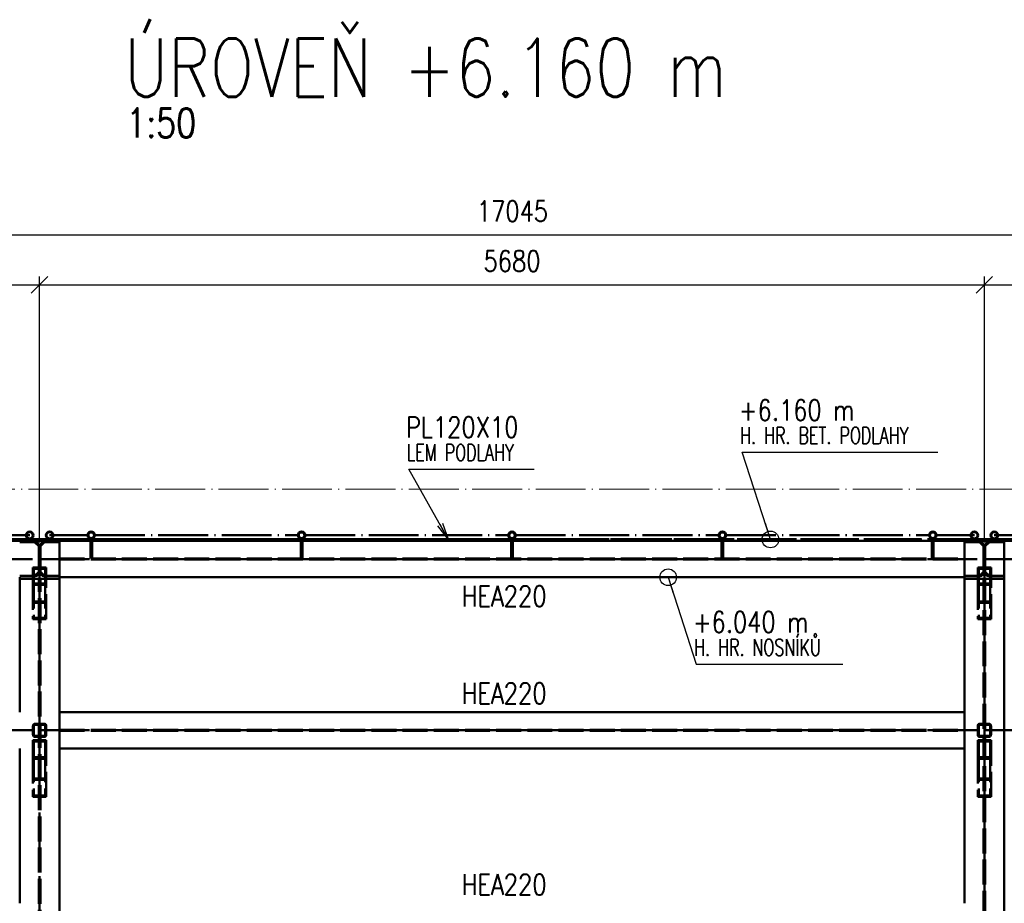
# Paper-space layout 'Layout1' of a CAD drawing. Extents: x -2 to 1033, y -36 to 596.
# Tile 29 of 89: x 183 to 301, y 261 to 367. Entities that reach past the tile are written whole.
import ezdxf

# ---------------------------------------------------------------- set-up
doc = ezdxf.new("R2010")
doc.units = 0
for name, pattern in [('ACAD_ISO02W100', [15, 12, -3]), ('ACAD_ISO04W100', [30.5, 24, -3, 0.5, -3]), ('HP_01_CER_B', [8, 5, -1, 1, -1])]:
    doc.linetypes.add(name, pattern=pattern)
doc.layers.get('0').update_dxf_attribs({"linetype": 'CONTINUOUS'})
doc.layers.get('DEFPOINTS').update_dxf_attribs({"color": 132, "linetype": 'CONTINUOUS'})
for name, color, linetype, lineweight in [('SS_1.ET-HALA_TaO-RASTR', 7, 'HP_01_CER_B', 13), ('SS_2.ET-HALA_TaO-VESTAVBA_A1÷B2-P.NOSNIK', 172, 'CONTINUOUS', 50), ('SS_2.ET-HALA_TaO-VESTAVBA_A1÷B2-PODLAHA_LEM', 102, 'CONTINUOUS', 50), ('SS_2.ET-HALA_TaO-VESTAVBA_A1÷B2-VAZBA', 200, 'CONTINUOUS', 50), ('SS_2.ET-HALA_TaO-VESTAVBA_A1÷B2-ZABRADLI', 30, 'CONTINUOUS', 50), ('SS_KOTY', 3, 'CONTINUOUS', 25), ('SS_NADPIS_7', 6, 'CONTINUOUS', 70), ('SS_POPIS_PROFILU', 13, 'CONTINUOUS', 25), ('SS_SRAFY', 8, 'CONTINUOUS', 18)]:
    doc.layers.add(name, color=color, linetype=linetype, lineweight=lineweight)
doc.styles.add('ROMANS', font='romans.shx', dxfattribs={"width": 0.8})
doc.styles.add('romans.shx', font='romans.shx', dxfattribs={"height": 5})
doc.dimstyles.new('A-1_(2.5)_50AS', dxfattribs={"dimtxt": 2.5, "dimasz": 2, "dimexe": 1, "dimexo": 2, "dimgap": 0, "dimtad": 0, "dimdec": 1, "dimlfac": 50, "dimrnd": 1, "dimtxsty": 'ROMANS', "dimblk1": 'OBLIQUE', "dimblk2": 'OBLIQUE', "dimsah": 1, "dimcen": 2, "dimclrd": 256, "dimclre": 256, "dimclrt": 256, "dimadec": 1, "dimazin": 2, "dimtfac": 0.714286, "dimtdec": 1, "dimtmove": 0, "dimatfit": 3, "dimldrblk": 'OPEN', "dimfxl": 1, "dimtvp": 1.142857, "dimtfill": 1, "dimtolj": 1, "dimlwd": -1, "dimlwe": -1, "dimarcsym": 0})
pattern_1 = [(45, (68.990654, 187.591407), (-0.04490128, 0.04490128), [])]

# ---------------------------------------------------------------- blocks, each defined once
blk = doc.blocks.new('_Oblique')
at = {"color": 0, "linetype": 'ByBlock', "lineweight": -2}
blk.add_line((-0.5, -0.5), (0.5, 0.5), dxfattribs=at)
blk = doc.blocks.new('*D26')
at = {"layer": 'DEFPOINTS', "color": 0, "transparency": 16777216}
for p in [(184.99, 335.36), (71.39, 310.94, -6021.9), (184.99, 302.39, -6039.2)]:
    blk.add_point(p, dxfattribs=at)
at = {"layer": 'SS_KOTY', "transparency": 16777216}
for p, q in [((71.39, 312.94), (71.39, 336.36)), ((184.99, 304.39), (184.99, 336.36)), ((71.39, 335.36), (184.99, 335.36))]:
    blk.add_line(p, q, dxfattribs=at)
at = {"layer": 'SS_KOTY', "transparency": 16777216, "xscale": 2, "yscale": 2, "zscale": 2, "rotation": 180}
blk.add_blockref('_Oblique', (71.39, 335.36), dxfattribs=at)
at = {"layer": 'SS_KOTY', "transparency": 16777216, "xscale": 2, "yscale": 2, "zscale": 2}
blk.add_blockref('_Oblique', (184.99, 335.36), dxfattribs=at)
at = {"layer": 'SS_KOTY', "transparency": 16777216, "insert": (128.19, 338.22), "char_height": 2.5, "attachment_point": 5, "style": 'ROMANS', "bg_fill": 3, "box_fill_scale": 1.1, "bg_fill_color": 256, "bg_fill_true_color": 13158600, "bg_fill_transparency": 0}
blk.add_mtext('\\A1;5680', dxfattribs=at)
blk = doc.blocks.new('_OPEN')
at = {"color": 0, "linetype": 'ByBlock'}
for p, q in [((-1, 0.167), (0, 0)), ((0, 0), (-1, -0.167)), ((0, 0), (-1, 0))]:
    blk.add_line(p, q, dxfattribs=at)
blk = doc.blocks.new('*D27')
at = {"layer": 'DEFPOINTS', "color": 0, "transparency": 16777216}
for p in [(298.59, 335.36), (184.99, 302.39, -6039.2), (298.59, 302.39, -6039.2)]:
    blk.add_point(p, dxfattribs=at)
at = {"layer": 'SS_KOTY', "transparency": 16777216}
for p, q in [((184.99, 304.39), (184.99, 336.36)), ((298.59, 304.39), (298.59, 336.36)), ((184.99, 335.36), (298.59, 335.36))]:
    blk.add_line(p, q, dxfattribs=at)
at = {"layer": 'SS_KOTY', "transparency": 16777216, "xscale": 2, "yscale": 2, "zscale": 2, "rotation": 180}
blk.add_blockref('_Oblique', (184.99, 335.36), dxfattribs=at)
at = {"layer": 'SS_KOTY', "transparency": 16777216, "xscale": 2, "yscale": 2, "zscale": 2}
blk.add_blockref('_Oblique', (298.59, 335.36), dxfattribs=at)
at = {"layer": 'SS_KOTY', "transparency": 16777216, "insert": (241.79, 338.22), "char_height": 2.5, "attachment_point": 5, "style": 'ROMANS', "bg_fill": 3, "box_fill_scale": 1.1, "bg_fill_color": 256, "bg_fill_true_color": 13158600, "bg_fill_transparency": 0}
blk.add_mtext('\\A1;5680', dxfattribs=at)
blk = doc.blocks.new('*D28')
at = {"layer": 'DEFPOINTS', "color": 0, "transparency": 16777216}
for p in [(412.29, 335.36), (298.59, 302.39, -6039.2), (412.29, 302.39, -6039.2)]:
    blk.add_point(p, dxfattribs=at)
at = {"layer": 'SS_KOTY', "transparency": 16777216}
for p, q in [((298.59, 304.39), (298.59, 336.36)), ((412.29, 304.39), (412.29, 336.36)), ((298.59, 335.36), (412.29, 335.36))]:
    blk.add_line(p, q, dxfattribs=at)
at = {"layer": 'SS_KOTY', "transparency": 16777216, "xscale": 2, "yscale": 2, "zscale": 2, "rotation": 180}
blk.add_blockref('_Oblique', (298.59, 335.36), dxfattribs=at)
at = {"layer": 'SS_KOTY', "transparency": 16777216, "xscale": 2, "yscale": 2, "zscale": 2}
blk.add_blockref('_Oblique', (412.29, 335.36), dxfattribs=at)
at = {"layer": 'SS_KOTY', "transparency": 16777216, "insert": (355.44, 338.22), "char_height": 2.5, "attachment_point": 5, "style": 'ROMANS', "bg_fill": 3, "box_fill_scale": 1.1, "bg_fill_color": 256, "bg_fill_true_color": 13158600, "bg_fill_transparency": 0}
blk.add_mtext('\\A1;5685', dxfattribs=at)
blk = doc.blocks.new('*D46')
at = {"layer": 'DEFPOINTS', "color": 0, "transparency": 16777216}
for p in [(412.29, 341.36), (71.39, 310.94, -6021.9), (412.29, 302.39, -6039.2)]:
    blk.add_point(p, dxfattribs=at)
at = {"layer": 'SS_KOTY', "transparency": 16777216}
for p, q in [((71.39, 312.94), (71.39, 342.36)), ((412.29, 304.39), (412.29, 342.36)), ((71.39, 341.36), (412.29, 341.36))]:
    blk.add_line(p, q, dxfattribs=at)
at = {"layer": 'SS_KOTY', "transparency": 16777216, "xscale": 2, "yscale": 2, "zscale": 2, "rotation": 180}
blk.add_blockref('_Oblique', (71.39, 341.36), dxfattribs=at)
at = {"layer": 'SS_KOTY', "transparency": 16777216, "xscale": 2, "yscale": 2, "zscale": 2}
blk.add_blockref('_Oblique', (412.29, 341.36), dxfattribs=at)
at = {"layer": 'SS_KOTY', "transparency": 16777216, "insert": (241.84, 344.22), "char_height": 2.5, "attachment_point": 5, "style": 'ROMANS', "bg_fill": 3, "box_fill_scale": 1.1, "bg_fill_color": 256, "bg_fill_true_color": 13158600, "bg_fill_transparency": 0}
blk.add_mtext('\\A1;17045', dxfattribs=at)

psp = doc.layouts.get("Layout1")

# ---------------------------------------------------------------- linework, layer by layer
at = {"layer": 'SS_2.ET-HALA_TaO-VESTAVBA_A1÷B2-P.NOSNIK', "color": 1, "linetype": 'Continuous', "ltscale": 0.25}
for p, q in [((187.3907, 300.3314), (187.3907, 300.3514)), ((296.1906, 300.1914), (187.3907, 300.1914)), ((300.9907, 300.3514), (300.9907, 300.3314)), ((187.3907, 283.9914), (296.1906, 283.9914)), ((296.1906, 279.5914), (296.1906, 283.9914)), ((296.1906, 279.5914), (187.3907, 279.5914))]:
    psp.add_line(p, q, dxfattribs=at)
at = {"layer": 'SS_2.ET-HALA_TaO-VESTAVBA_A1÷B2-P.NOSNIK', "color": 3, "linetype": 'ACAD_ISO02W100', "ltscale": 0.25}
for p, q in [((187.3907, 281.8614), (296.1906, 281.8614)), ((187.3907, 281.7214), (296.1906, 281.7214))]:
    psp.add_line(p, q, dxfattribs=at)
at = {"layer": 'SS_2.ET-HALA_TaO-VESTAVBA_A1÷B2-P.NOSNIK', "color": 7, "linetype": 'ACAD_ISO04W100', "ltscale": 0.25}
for p, q in [((71.3907, 281.7914), (184.9907, 281.7914)), ((184.9907, 281.7914), (298.5907, 281.7914)), ((298.5907, 281.7914), (412.2907, 281.7914))]:
    psp.add_line(p, q, dxfattribs=at)
at = {"layer": 'SS_2.ET-HALA_TaO-VESTAVBA_A1÷B2-VAZBA', "color": 3, "linetype": 'ACAD_ISO02W100', "ltscale": 0.25}
for p, q in [((185.7907, 301.3857), (184.1907, 301.3857)), ((184.1907, 301.3857), (184.1907, 300.3514)), ((185.6707, 301.2275), (184.3107, 301.2275)), ((184.3107, 301.2275), (184.3107, 300.3514)), ((185.6707, 301.2275), (185.6707, 300.3514)), ((185.7907, 301.2275), (185.7907, 301.3857)), ((185.7907, 300.3514), (185.7907, 301.2275)), ((299.3907, 301.3857), (297.7907, 301.3857)), ((297.7907, 301.3857), (297.7907, 300.3514)), ((299.2707, 301.2275), (297.9107, 301.2275)), ((297.9107, 301.2275), (297.9107, 300.3514)), ((299.2707, 301.2275), (299.2707, 300.3514)), ((299.3907, 301.2275), (299.3907, 301.3857)), ((299.3907, 300.3514), (299.3907, 301.2275)), ((184.1907, 300.3314), (184.1907, 299.2771)), ((184.3107, 300.3314), (184.3107, 299.4352)), ((184.8907, 77.1914), (184.8907, 299.9914)), ((185.0907, 77.1914), (185.0907, 299.9914)), ((185.6707, 300.3314), (185.6707, 299.9914)), ((185.6707, 299.9914), (185.6707, 299.4352)), ((185.7907, 299.2771), (185.7907, 300.3314)), ((297.7907, 300.3314), (297.7907, 299.9914)), ((297.7907, 299.9914), (297.7907, 299.2771)), ((297.9107, 300.3314), (297.9107, 299.4352)), ((298.4907, 299.9914), (298.4907, 77.1914)), ((298.6907, 299.9914), (298.6907, 77.1914)), ((299.2707, 300.3314), (299.2707, 299.9914)), ((299.2707, 299.9914), (299.2707, 299.4352)), ((299.3907, 299.2771), (299.3907, 300.3314)), ((185.7907, 299.2771), (184.1907, 299.2771)), ((184.1907, 299.2771), (184.1907, 295.1571)), ((185.6707, 299.4352), (184.3107, 299.4352)), ((184.3107, 299.4352), (184.3107, 295.3153)), ((185.6707, 299.4352), (185.6707, 295.3153)), ((185.7907, 295.1571), (185.7907, 299.2771)), ((299.3907, 299.2771), (297.7907, 299.2771)), ((297.7907, 299.2771), (297.7907, 295.1571)), ((299.2707, 299.4352), (297.9107, 299.4352)), ((297.9107, 299.4352), (297.9107, 295.3153)), ((299.2707, 299.4352), (299.2707, 295.3153)), ((299.3907, 295.1571), (299.3907, 299.2771)), ((184.1907, 297.2657), (185.7907, 297.2657)), ((297.7907, 297.2657), (299.3907, 297.2657)), ((184.3107, 297.1075), (185.6707, 297.1075)), ((297.9107, 297.1075), (299.2707, 297.1075)), ((184.1907, 295.1571), (185.7907, 295.1571)), ((184.3107, 295.3153), (185.6707, 295.3153)), ((297.7907, 295.1571), (299.3907, 295.1571)), ((297.9107, 295.3153), (299.2707, 295.3153)), ((184.1907, 282.3514), (184.1907, 281.2314)), ((184.3107, 282.3514), (184.3107, 281.2314)), ((184.4307, 282.5914), (185.5507, 282.5914)), ((185.5507, 282.4714), (184.4307, 282.4714)), ((185.6707, 282.3514), (185.6707, 281.2314)), ((185.7907, 281.2314), (185.7907, 282.3514)), ((297.7907, 282.3514), (297.7907, 281.2314)), ((297.9107, 282.3514), (297.9107, 281.2314)), ((298.0307, 282.5914), (299.1507, 282.5914)), ((299.1507, 282.4714), (298.0307, 282.4714)), ((299.2707, 282.3514), (299.2707, 281.2314)), ((299.3907, 281.2314), (299.3907, 282.3514)), ((184.4307, 281.1114), (185.5507, 281.1114)), ((184.4307, 280.9914), (185.5507, 280.9914)), ((298.0307, 281.1114), (299.1507, 281.1114)), ((298.0307, 280.9914), (299.1507, 280.9914)), ((185.7907, 280.5994), (184.1907, 280.5994)), ((184.1907, 280.5994), (184.1907, 278.3833)), ((185.6707, 280.4332), (184.3107, 280.4332)), ((184.3107, 280.4332), (184.3107, 278.5495)), ((185.6707, 280.4332), (185.6707, 278.5495)), ((185.7907, 280.4332), (185.7907, 280.5994)), ((185.7907, 278.3833), (185.7907, 280.4332)), ((299.3907, 280.5994), (297.7907, 280.5994)), ((297.7907, 280.5994), (297.7907, 278.3833)), ((299.2707, 280.4332), (297.9107, 280.4332)), ((297.9107, 280.4332), (297.9107, 278.5495)), ((299.2707, 280.4332), (299.2707, 278.5495)), ((299.3907, 280.4332), (299.3907, 280.5994)), ((299.3907, 278.3833), (299.3907, 280.4332)), ((185.7907, 278.3833), (184.1907, 278.3833)), ((184.1907, 278.3833), (184.1907, 273.7834)), ((185.6707, 278.5495), (184.3107, 278.5495)), ((184.3107, 278.5495), (184.3107, 273.9496)), ((185.6707, 278.5495), (185.6707, 273.9496)), ((185.7907, 273.7834), (185.7907, 278.3833)), ((299.3907, 278.3833), (297.7907, 278.3833)), ((297.7907, 278.3833), (297.7907, 273.7834)), ((299.2707, 278.5495), (297.9107, 278.5495)), ((297.9107, 278.5495), (297.9107, 273.9496)), ((299.2707, 278.5495), (299.2707, 273.9496)), ((299.3907, 273.7834), (299.3907, 278.3833)), ((184.1907, 275.9995), (185.7907, 275.9995)), ((297.7907, 275.9995), (299.3907, 275.9995)), ((184.3107, 275.8333), (185.6707, 275.8333)), ((297.9107, 275.8333), (299.2707, 275.8333)), ((184.1907, 273.7834), (185.7907, 273.7834)), ((184.3107, 273.9496), (185.6707, 273.9496)), ((297.7907, 273.7834), (299.3907, 273.7834)), ((297.9107, 273.9496), (299.2707, 273.9496))]:
    psp.add_line(p, q, dxfattribs=at)
at = {"layer": 'SS_2.ET-HALA_TaO-VESTAVBA_A1÷B2-VAZBA', "color": 1, "linetype": 'Continuous', "ltscale": 0.25}
for p, q in [((184.3907, 300.3514), (184.8907, 300.8514)), ((185.0907, 300.8514), (185.5907, 300.3514)), ((297.9907, 300.3514), (298.4907, 300.8514)), ((298.6907, 300.8514), (299.1907, 300.3514)), ((182.5907, 300.3514), (184.3907, 300.3514)), ((184.4707, 300.3314), (182.5907, 300.3314)), ((182.5907, 299.9914), (182.5907, 300.1914)), ((182.5907, 283.9914), (182.5907, 299.9914)), ((187.3907, 299.9914), (182.5907, 299.9914)), ((184.1907, 300.3514), (184.1907, 300.3314)), ((184.3107, 300.3514), (184.3107, 300.3314)), ((187.3907, 300.3314), (185.5107, 300.3314)), ((185.5907, 300.3514), (187.3907, 300.3514)), ((185.6707, 300.3514), (185.6707, 300.3314)), ((185.7907, 300.3314), (185.7907, 300.3514)), ((187.3907, 299.9914), (187.3907, 300.3314)), ((187.3907, 187.7914), (187.3907, 299.9914)), ((296.1907, 300.3514), (297.9907, 300.3514)), ((298.0707, 300.3314), (296.1907, 300.3314)), ((296.1907, 299.9914), (296.1907, 300.1914)), ((300.9907, 299.9914), (296.1907, 299.9914)), ((296.1907, 283.9914), (296.1907, 299.9914)), ((297.7907, 300.3514), (297.7907, 300.3314)), ((297.9107, 300.3514), (297.9107, 300.3314)), ((300.9907, 300.3314), (299.1107, 300.3314)), ((299.1907, 300.3514), (300.9907, 300.3514)), ((299.2707, 300.3514), (299.2707, 300.3314)), ((299.3907, 300.3314), (299.3907, 300.3514)), ((300.9907, 300.3314), (300.9907, 299.9914)), ((300.9907, 299.9914), (300.9907, 187.7914)), ((182.5907, 260.9914), (182.5907, 279.5914)), ((296.1907, 260.9914), (296.1907, 279.5914))]:
    psp.add_line(p, q, dxfattribs=at)
at = {"layer": 'SS_2.ET-HALA_TaO-VESTAVBA_A1÷B2-VAZBA', "color": 7, "linetype": 'ACAD_ISO04W100', "ltscale": 0.25}
for p, q in [((184.9907, 274.8914), (184.9907, 281.7914)), ((298.5907, 274.8914), (298.5907, 281.7914))]:
    psp.add_line(p, q, dxfattribs=at)
at = {"layer": 'SS_2.ET-HALA_TaO-VESTAVBA_A1÷B2-VAZBA', "color": 1, "linetype": 'Continuous', "ltscale": 0.25, "extrusion": (0, 0, -1)}
for centre, start, end in [((-184.4707, 300.7514), 180, 270), ((-185.5107, 300.7514), 270, 0), ((-298.0707, 300.7514), 180, 270), ((-299.1107, 300.7514), 270, 0)]:
    psp.add_arc(centre, 0.42, start, end, dxfattribs=at)
at = {"layer": 'SS_2.ET-HALA_TaO-VESTAVBA_A1÷B2-VAZBA', "color": 3, "linetype": 'ACAD_ISO02W100', "ltscale": 0.25}
for centre, start, end in [((184.4307, 282.3514), 90, 180), ((185.5507, 282.3514), 0, 90), ((298.0307, 282.3514), 90, 180), ((299.1507, 282.3514), 0, 90), ((184.4307, 281.2314), 180, 270), ((185.5507, 281.2314), 270, 0), ((298.0307, 281.2314), 180, 270), ((299.1507, 281.2314), 270, 0)]:
    psp.add_arc(centre, 0.24, start, end, dxfattribs=at)
at = {"layer": 'SS_2.ET-HALA_TaO-VESTAVBA_A1÷B2-VAZBA', "color": 3, "linetype": 'ACAD_ISO02W100', "ltscale": 0.25, "extrusion": (1.51582e-13, -6.27875e-14, -1)}
psp.add_arc((-184.4307, 282.3514), 0.12, 0, 90, dxfattribs=at)
at = {"layer": 'SS_2.ET-HALA_TaO-VESTAVBA_A1÷B2-VAZBA', "color": 3, "linetype": 'ACAD_ISO02W100', "ltscale": 0.25, "extrusion": (-6.27875e-14, -1.51582e-13, -1)}
psp.add_arc((-185.5507, 282.3514), 0.12, 90, 180, dxfattribs=at)
at = {"layer": 'SS_2.ET-HALA_TaO-VESTAVBA_A1÷B2-VAZBA', "color": 3, "linetype": 'ACAD_ISO02W100', "ltscale": 0.25, "extrusion": (0, 0, -1)}
for centre, start, end in [((-298.0307, 282.3514), 0, 90), ((-299.1507, 282.3514), 90, 180)]:
    psp.add_arc(centre, 0.12, start, end, dxfattribs=at)
at = {"layer": 'SS_2.ET-HALA_TaO-VESTAVBA_A1÷B2-VAZBA', "color": 3, "linetype": 'ACAD_ISO02W100', "ltscale": 0.25, "extrusion": (-1.51582e-13, -6.27875e-14, -1)}
psp.add_arc((-184.4307, 281.2314), 0.12, 270, 0, dxfattribs=at)
at = {"layer": 'SS_2.ET-HALA_TaO-VESTAVBA_A1÷B2-VAZBA', "color": 3, "linetype": 'ACAD_ISO02W100', "ltscale": 0.25, "extrusion": (6.27875e-14, -1.51582e-13, -1)}
psp.add_arc((-185.5507, 281.2314), 0.12, 180, 270, dxfattribs=at)
at = {"layer": 'SS_2.ET-HALA_TaO-VESTAVBA_A1÷B2-VAZBA', "color": 3, "linetype": 'ACAD_ISO02W100', "ltscale": 0.25, "extrusion": (-3.03165e-13, -1.25575e-13, -1)}
psp.add_arc((-298.0307, 281.2314), 0.12, 270, 0, dxfattribs=at)
at = {"layer": 'SS_2.ET-HALA_TaO-VESTAVBA_A1÷B2-VAZBA', "color": 3, "linetype": 'ACAD_ISO02W100', "ltscale": 0.25, "extrusion": (1.25575e-13, -3.03165e-13, -1)}
psp.add_arc((-299.1507, 281.2314), 0.12, 180, 270, dxfattribs=at)
at = {"layer": 'SS_POPIS_PROFILU', "color": 0, "linetype": 'ByBlock', "lineweight": -2}
psp.add_line((260.5711, 300.1914, -6039.2), (261.1883, 298.289, -6039.2), dxfattribs=at)
at = {"layer": 'SS_POPIS_PROFILU', "color": 13}
psp.add_lwpolyline([(260.5711, 300.1914), (263.9535, 289.7661), (281.5535, 289.7661)], dxfattribs=at)
at = {"layer": 'SS_POPIS_PROFILU', "color": 0, "linetype": 'ByBlock', "lineweight": -2}
psp.add_circle((260.5711, 300.1914, -6039.2), 1, dxfattribs=at)

# ---------------------------------------------------------------- texts
at = {"layer": 'SS_NADPIS_7', "color": 6, "style": 'romans.shx', "width": 0.8}
psp.add_text('ÚROVEŇ +6.160 m', height=7, dxfattribs=at).set_placement((195.1636, 357.9812))
at = {"layer": 'SS_NADPIS_7', "color": 2, "style": 'romans.shx', "width": 0.8}
psp.add_text('1:50', height=3.5, dxfattribs=at).set_placement((195.4138, 353.0812))
at = {"layer": 'SS_POPIS_PROFILU', "color": 13, "style": 'romans.shx'}
for s, height, width, p in [('HEA220', 2.5, 0.8, (235.7419, 296.6814)), ('+6.040 m', 2.5, 0.8, (263.5553, 293.5661)), ('H. HR. NOSNÍKŮ', 2, 0.7, (263.6895, 290.7661)), ('HEA220', 2.5, 0.8, (235.7419, 284.9914)), ('HEA220', 2.5, 0.8, (235.7419, 261.9914))]:
    psp.add_text(s, height=height, dxfattribs=dict(at, width=width)).set_placement(p)

# ---------------------------------------------------------------- dimensions: what is measured, and where the dimension line sits
at = {"layer": 'SS_KOTY'}
dim = psp.add_linear_dim(base=(184.9907, 335.3645), p1=(71.3907, 310.9414, -6021.9), p2=(184.9907, 302.3914, -6039.2), dimstyle='A-1_(2.5)_50AS', dxfattribs=at)
dim.commit()
dim.dimension.update_dxf_attribs({"geometry": '*D26', "text_midpoint": (128.1907, 338.2217)})

# ---------------------------------------------------------------- next in the draw order: dimensions: what is measured, and where the dimension line sits
dim = psp.add_linear_dim(base=(298.5907, 335.3645), p1=(184.9907, 302.3914, -6039.2), p2=(298.5907, 302.3914, -6039.2), dimstyle='A-1_(2.5)_50AS', override={"dimtmove": 1}, dxfattribs=at)
dim.commit()
dim.dimension.update_dxf_attribs({"geometry": '*D27', "text_midpoint": (241.7907, 338.2217)})

# ---------------------------------------------------------------- next in the draw order: dimensions: what is measured, and where the dimension line sits
dim = psp.add_linear_dim(base=(412.2907, 335.3645), p1=(298.5907, 302.3914, -6039.2), p2=(412.2907, 302.3914, -6039.2), dimstyle='A-1_(2.5)_50AS', override={"dimtmove": 1}, dxfattribs=at)
dim.commit()
dim.dimension.update_dxf_attribs({"geometry": '*D28', "text_midpoint": (355.4407, 338.2217)})

# ---------------------------------------------------------------- next in the draw order: dimensions: what is measured, and where the dimension line sits
dim = psp.add_linear_dim(base=(412.2907, 341.3645), p1=(71.3907, 310.9414, -6021.9), p2=(412.2907, 302.3914, -6039.2), dimstyle='A-1_(2.5)_50AS', dxfattribs=at)
dim.commit()
dim.dimension.update_dxf_attribs({"geometry": '*D46', "text_midpoint": (241.8407, 344.2217)})

# ---------------------------------------------------------------- next in the draw order: hatches: boundary and pattern name
at = {"layer": 'SS_SRAFY'}
h = psp.add_hatch(dxfattribs=at)
h.set_pattern_fill('ANSI31', color=5, scale=0.02, style=0)
h.set_pattern_definition(pattern_1)
h.paths.add_polyline_path([(183.7907, 305.6914, 1), (183.7907, 304.8014, 1)], flags=0)
h.paths.add_polyline_path([(183.7907, 305.6334, 1), (183.7907, 304.8594, 1)], flags=0)
h = psp.add_hatch(dxfattribs=at)
h.set_pattern_fill('ANSI31', color=5, scale=0.02, style=0)
h.set_pattern_definition(pattern_1)
h.paths.add_polyline_path([(186.1907, 305.6914, 1), (186.1907, 304.8014, 1)], flags=0)
h.paths.add_polyline_path([(186.1907, 305.6334, 1), (186.1907, 304.8594, 1)], flags=0)
h = psp.add_hatch(dxfattribs=at)
h.set_pattern_fill('ANSI31', color=5, scale=0.02, style=0)
h.set_pattern_definition(pattern_1)
h.paths.add_polyline_path([(191.1907, 305.6914, 1), (191.1907, 304.8014, 1)], flags=0)
h.paths.add_polyline_path([(191.1907, 305.5914, 1), (191.1907, 304.9014, 1)], flags=0)
h = psp.add_hatch(dxfattribs=at)
h.set_pattern_fill('ANSI31', color=5, scale=0.02, style=0)
h.set_pattern_definition(pattern_1)
h.paths.add_polyline_path([(216.4907, 305.6914, 1), (216.4907, 304.8014, 1)], flags=0)
h.paths.add_polyline_path([(216.4907, 305.5914, 1), (216.4907, 304.9014, 1)], flags=0)
h = psp.add_hatch(dxfattribs=at)
h.set_pattern_fill('ANSI31', color=5, scale=0.02, style=0)
h.set_pattern_definition(pattern_1)
h.paths.add_polyline_path([(241.7907, 305.6914, 1), (241.7907, 304.8014, 1)], flags=0)
h.paths.add_polyline_path([(241.7907, 305.5914, 1), (241.7907, 304.9014, 1)], flags=0)
h = psp.add_hatch(dxfattribs=at)
h.set_pattern_fill('ANSI31', color=5, scale=0.02, style=0)
h.set_pattern_definition(pattern_1)
h.paths.add_polyline_path([(267.0907, 305.6914, 1), (267.0907, 304.8014, 1)], flags=0)
h.paths.add_polyline_path([(267.0907, 305.5914, 1), (267.0907, 304.9014, 1)], flags=0)
h = psp.add_hatch(dxfattribs=at)
h.set_pattern_fill('ANSI31', color=5, scale=0.02, style=0)
h.set_pattern_definition(pattern_1)
h.paths.add_polyline_path([(292.3907, 305.6914, 1), (292.3907, 304.8014, 1)], flags=0)
h.paths.add_polyline_path([(292.3907, 305.5914, 1), (292.3907, 304.9014, 1)], flags=0)
h = psp.add_hatch(dxfattribs=at)
h.set_pattern_fill('ANSI31', color=5, scale=0.02, style=0)
h.set_pattern_definition(pattern_1)
h.paths.add_polyline_path([(297.3907, 305.6914, 1), (297.3907, 304.8014, 1)], flags=0)
h.paths.add_polyline_path([(297.3907, 305.6334, 1), (297.3907, 304.8594, 1)], flags=0)
h = psp.add_hatch(dxfattribs=at)
h.set_pattern_fill('ANSI31', color=5, scale=0.02, style=0)
h.set_pattern_definition(pattern_1)
h.paths.add_polyline_path([(299.7907, 305.6914, 1), (299.7907, 304.8014, 1)], flags=0)
h.paths.add_polyline_path([(299.7907, 305.6334, 1), (299.7907, 304.8594, 1)], flags=0)

# ---------------------------------------------------------------- next in the draw order: linework, layer by layer
at = {"layer": 'SS_1.ET-HALA_TaO-RASTR', "linetype": 'ACAD_ISO04W100', "ltscale": 0.25}
psp.add_line((46.3907, 310.7914), (580.7302, 310.7914), dxfattribs=at)
at = {"layer": 'SS_2.ET-HALA_TaO-VESTAVBA_A1÷B2-P.NOSNIK', "color": 1, "linetype": 'Continuous', "ltscale": 0.25}
for p, q in [((187.3907, 304.4314), (187.3907, 304.4514)), ((296.1906, 300.1914), (296.1906, 304.5914)), ((300.9907, 304.4514), (300.9907, 304.4314))]:
    psp.add_line(p, q, dxfattribs=at)
at = {"layer": 'SS_2.ET-HALA_TaO-VESTAVBA_A1÷B2-P.NOSNIK', "color": 7, "linetype": 'ACAD_ISO04W100', "ltscale": 0.25}
for p, q in [((71.3907, 302.3914), (184.9907, 302.3914)), ((184.9907, 302.3914), (298.5907, 302.3914)), ((298.5907, 302.3914), (412.2907, 302.3914))]:
    psp.add_line(p, q, dxfattribs=at)
at = {"layer": 'SS_2.ET-HALA_TaO-VESTAVBA_A1÷B2-P.NOSNIK', "color": 3, "linetype": 'ACAD_ISO02W100', "ltscale": 0.25}
for p, q in [((187.3907, 302.4614), (296.1906, 302.4614)), ((187.3907, 302.3214), (296.1906, 302.3214))]:
    psp.add_line(p, q, dxfattribs=at)
at = {"layer": 'SS_2.ET-HALA_TaO-VESTAVBA_A1÷B2-PODLAHA_LEM', "color": 3, "linetype": 'ACAD_ISO02W100', "ltscale": 0.25}
for p, q in [((184.8907, 304.7914), (108.7907, 304.7914)), ((298.4907, 304.7914), (185.0907, 304.7914)), ((414.6907, 304.7914), (298.6907, 304.7914))]:
    psp.add_line(p, q, dxfattribs=at)
at = {"layer": 'SS_2.ET-HALA_TaO-VESTAVBA_A1÷B2-PODLAHA_LEM', "color": 7, "linetype": 'ACAD_ISO04W100', "ltscale": 0.25}
for p, q in [((108.7907, 304.7914), (184.9907, 304.7914)), ((184.9907, 304.7914), (298.5907, 304.7914)), ((298.5907, 304.7914), (414.6907, 304.7914))]:
    psp.add_line(p, q, dxfattribs=at)
at = {"layer": 'SS_2.ET-HALA_TaO-VESTAVBA_A1÷B2-PODLAHA_LEM', "color": 1, "linetype": 'Continuous', "ltscale": 0.25}
for p, q in [((108.7907, 304.5914), (184.9907, 304.5914)), ((184.9907, 304.7914), (184.8907, 304.7914)), ((185.0907, 304.7914), (184.9907, 304.7914)), ((184.9907, 304.7914), (184.9907, 304.5914)), ((184.9907, 304.5914), (298.5907, 304.5914)), ((298.5907, 304.7914), (298.4907, 304.7914)), ((298.6907, 304.7914), (298.5907, 304.7914)), ((298.5907, 304.7914), (298.5907, 304.5914)), ((298.5907, 304.5914), (414.6907, 304.5914))]:
    psp.add_line(p, q, dxfattribs=at)
at = {"layer": 'SS_2.ET-HALA_TaO-VESTAVBA_A1÷B2-VAZBA', "color": 3, "linetype": 'ACAD_ISO02W100', "ltscale": 0.25}
for p, q in [((182.5907, 304.5914), (182.5907, 304.7914)), ((187.3907, 304.5914), (187.3907, 304.7914)), ((296.1907, 304.5914), (296.1907, 304.7914)), ((300.9907, 304.7914), (300.9907, 304.5914))]:
    psp.add_line(p, q, dxfattribs=at)
at = {"layer": 'SS_2.ET-HALA_TaO-VESTAVBA_A1÷B2-VAZBA', "color": 1, "linetype": 'Continuous', "ltscale": 0.25}
for p, q in [((182.5907, 304.4514), (184.4707, 304.4514)), ((184.3907, 304.4314), (182.5907, 304.4314)), ((184.8907, 303.9314), (184.3907, 304.4314)), ((185.5907, 304.4314), (185.0907, 303.9314)), ((185.5107, 304.4514), (187.3907, 304.4514)), ((187.3907, 304.4314), (185.5907, 304.4314)), ((187.3907, 304.4514), (187.3907, 304.5914)), ((187.3907, 300.3514), (187.3907, 304.4314)), ((296.1907, 304.4514), (298.0707, 304.4514)), ((297.9907, 304.4314), (296.1907, 304.4314)), ((298.4907, 303.9314), (297.9907, 304.4314)), ((299.1907, 304.4314), (298.6907, 303.9314)), ((299.1107, 304.4514), (300.9907, 304.4514)), ((300.9907, 304.4314), (299.1907, 304.4314)), ((300.9907, 304.5914), (300.9907, 304.4514)), ((300.9907, 304.4314), (300.9907, 300.3514)), ((184.8907, 300.7514), (184.8907, 304.0314)), ((185.0907, 300.7514), (185.0907, 304.0314)), ((298.4907, 304.0314), (298.4907, 300.7514)), ((298.6907, 304.0314), (298.6907, 300.7514))]:
    psp.add_line(p, q, dxfattribs=at)
at = {"layer": 'SS_2.ET-HALA_TaO-VESTAVBA_A1÷B2-VAZBA', "color": 7, "linetype": 'ACAD_ISO04W100', "ltscale": 0.25}
for p, q in [((184.9907, 302.3914), (184.9907, 74.7914)), ((184.9907, 296.2114), (184.9907, 302.3914)), ((298.5907, 296.2114), (298.5907, 302.3914)), ((298.5907, 302.3914), (298.5907, 74.7914))]:
    psp.add_line(p, q, dxfattribs=at)
at = {"layer": 'SS_2.ET-HALA_TaO-VESTAVBA_A1÷B2-VAZBA', "color": 1, "linetype": 'Continuous', "ltscale": 0.25, "extrusion": (0, 0, -1)}
for centre, start, end in [((-184.4707, 304.0314), 90, 180), ((-185.5107, 304.0314), 0, 90), ((-298.0707, 304.0314), 90, 180), ((-299.1107, 304.0314), 0, 90)]:
    psp.add_arc(centre, 0.42, start, end, dxfattribs=at)
at = {"layer": 'SS_2.ET-HALA_TaO-VESTAVBA_A1÷B2-ZABRADLI', "color": 7, "linetype": 'ACAD_ISO04W100', "ltscale": 0.25}
for p, q in [((108.6707, 304.7414), (184.8907, 304.7414)), ((182.7707, 305.2464), (179.2357, 305.2464)), ((185.0907, 304.7414), (298.4907, 304.7414)), ((190.7456, 305.2464), (187.2107, 305.2464)), ((191.6357, 305.2464), (216.0456, 305.2464)), ((216.9357, 305.2464), (241.3456, 305.2464)), ((242.2357, 305.2464), (266.6456, 305.2464)), ((267.5357, 305.2464), (291.9456, 305.2464)), ((296.3707, 305.2464), (292.8357, 305.2464)), ((298.6907, 304.7414), (414.6907, 304.7414)), ((304.3456, 305.2464), (300.8107, 305.2464))]:
    psp.add_line(p, q, dxfattribs=at)
at = {"layer": 'SS_2.ET-HALA_TaO-VESTAVBA_A1÷B2-ZABRADLI', "color": 3, "linetype": 'ACAD_ISO02W100', "ltscale": 0.25}
for p, q in [((191.0907, 304.8014), (191.0907, 304.5914)), ((191.0907, 304.5914), (191.0907, 303.0614)), ((191.2907, 304.7914), (191.2907, 304.8014)), ((191.2907, 303.0614), (191.2907, 304.7914)), ((216.3907, 304.8014), (216.3907, 304.5914)), ((216.3907, 304.5914), (216.3907, 303.0614)), ((216.5907, 304.7914), (216.5907, 304.8014)), ((216.5907, 303.0614), (216.5907, 304.7914)), ((241.6907, 304.8014), (241.6907, 304.5914)), ((241.6907, 304.5914), (241.6907, 303.0614)), ((241.8907, 304.7914), (241.8907, 304.8014)), ((241.8907, 303.0614), (241.8907, 304.7914)), ((266.9907, 304.8014), (266.9907, 304.5914)), ((266.9907, 304.5914), (266.9907, 303.0614)), ((267.1907, 304.7914), (267.1907, 304.8014)), ((267.1907, 303.0614), (267.1907, 304.7914)), ((292.2907, 304.8014), (292.2907, 304.5914)), ((292.2907, 304.5914), (292.2907, 303.0614)), ((292.4907, 304.7914), (292.4907, 304.8014)), ((292.4907, 303.0614), (292.4907, 304.7914)), ((191.2907, 303.0614), (191.0907, 303.0614)), ((191.0907, 303.0614), (191.0907, 302.4614)), ((191.2907, 302.4614), (191.2907, 303.0614)), ((216.5907, 303.0614), (216.3907, 303.0614)), ((216.3907, 303.0614), (216.3907, 302.4614)), ((216.5907, 302.4614), (216.5907, 303.0614)), ((241.8907, 303.0614), (241.6907, 303.0614)), ((241.6907, 303.0614), (241.6907, 302.4614)), ((241.8907, 302.4614), (241.8907, 303.0614)), ((267.1907, 303.0614), (266.9907, 303.0614)), ((266.9907, 303.0614), (266.9907, 302.4614)), ((267.1907, 302.4614), (267.1907, 303.0614)), ((292.4907, 303.0614), (292.2907, 303.0614)), ((292.2907, 303.0614), (292.2907, 302.4614)), ((292.4907, 302.4614), (292.4907, 303.0614))]:
    psp.add_line(p, q, dxfattribs=at)
at = {"layer": 'SS_2.ET-HALA_TaO-VESTAVBA_A1÷B2-ZABRADLI', "color": 1, "linetype": 'Continuous', "ltscale": 0.25}
for centre, radius in [((183.7907, 305.2464), 0.445), ((183.7907, 305.2464), 0.387), ((186.1907, 305.2464), 0.445), ((186.1907, 305.2464), 0.387), ((191.1907, 305.2464), 0.445), ((191.1907, 305.2464), 0.345), ((216.4907, 305.2464), 0.445), ((216.4907, 305.2464), 0.345), ((241.7907, 305.2464), 0.445), ((241.7907, 305.2464), 0.345), ((267.0907, 305.2464), 0.445), ((267.0907, 305.2464), 0.345), ((292.3907, 305.2464), 0.445), ((292.3907, 305.2464), 0.345), ((297.3907, 305.2464), 0.445), ((297.3907, 305.2464), 0.387), ((299.7907, 305.2464), 0.445), ((299.7907, 305.2464), 0.387)]:
    psp.add_circle(centre, radius, dxfattribs=at)
at = {"layer": 'SS_2.ET-HALA_TaO-VESTAVBA_A1÷B2-ZABRADLI', "color": 7, "linetype": 'ACAD_ISO04W100', "ltscale": 0.25, "extrusion": (0, 1, 0)}
for centre, start, end in [((-182.7707, 0, 305.2464), 180, 270), ((-187.2107, 0, 305.2464), 270, 0), ((-296.3707, 0, 305.2464), 180, 270), ((-300.8107, 0, 305.2464), 270, 0)]:
    psp.add_arc(centre, 1.02, start, end, dxfattribs=at)
at = {"layer": 'SS_POPIS_PROFILU', "color": 0, "linetype": 'ByBlock'}
for p, q in [((233.4433, 306.6976), (234.1343, 304.7914)), ((234.1343, 304.7914), (232.8625, 306.3705)), ((234.1343, 304.7914), (233.1529, 306.5341))]:
    psp.add_line(p, q, dxfattribs=at)
at = {"layer": 'SS_POPIS_PROFILU', "color": 0, "linetype": 'ByBlock', "lineweight": -2}
psp.add_line((272.8692, 304.7414, -6035.6), (272.2559, 306.645, -6035.6), dxfattribs=at)
at = {"layer": 'SS_POPIS_PROFILU', "color": 13}
for points in [[(272.8692, 304.7414), (269.4834, 315.2495), (293.0168, 315.2495)], [(234.1343, 304.7914), (229.4019, 313.1946), (244.4496, 313.1946)]]:
    psp.add_lwpolyline(points, dxfattribs=at)
at = {"layer": 'SS_POPIS_PROFILU', "color": 0, "linetype": 'ByBlock', "lineweight": -2}
psp.add_circle((272.8692, 304.7414, -6035.6), 1, dxfattribs=at)

# ---------------------------------------------------------------- next in the draw order: texts
at = {"layer": 'SS_POPIS_PROFILU', "color": 13, "style": 'romans.shx'}
for s, height, width, p in [('+6.160 m', 2.5, 0.8, (269.0853, 319.0495)), ('PL120X10', 2.5, 0.8, (229.0248, 316.9946)), ('H. HR. BET. PODLAHY', 2, 0.7, (269.2194, 316.2495)), ('LEM PODLAHY', 2, 0.7, (229.138, 314.1946))]:
    psp.add_text(s, height=height, dxfattribs=dict(at, width=width)).set_placement(p)

doc.saveas('drawing.dxf')
